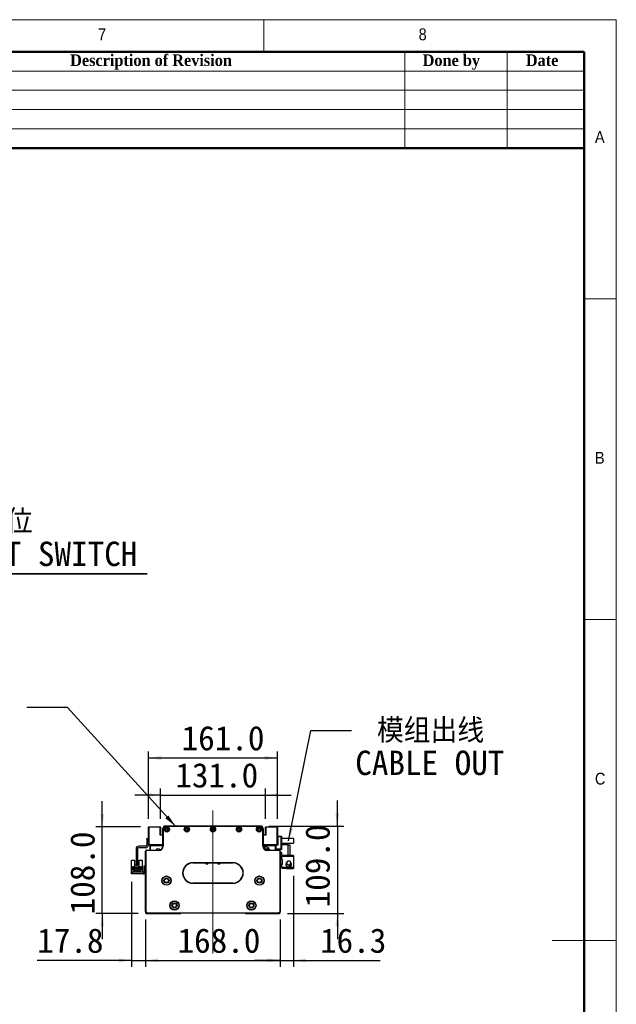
# Model space of a CAD drawing. Header units: millimetres. Extents: x 40 to 3320, y 40 to 2336.
# Tile 9 of 9: x 2576 to 3320, y 1108 to 2336. Entities that reach past the tile are written whole.
import ezdxf

# ---------------------------------------------------------------- set-up
doc = ezdxf.new("R2010")
doc.units = ezdxf.units.MM
doc.header["$LTSCALE"] = 8
doc.linetypes.add('CENTERX2', pattern=[20.32, 12.7, -2.54, 2.54, -2.54])
doc.layers.add('DIMNS', color=7, linetype='Continuous')
doc.styles.add('SLDTEXTSTYLE0', font='Gothic.ttf', dxfattribs={"width": 0.913})
doc.styles.add('SLDTEXTSTYLE1', font='timesbd.ttf', dxfattribs={"width": 0.933})
doc.styles.add('SLDTEXTSTYLE7', font='txt')
doc.styles.add('SLDTEXTSTYLE8', font='txt', dxfattribs={"bigfont": 'bigfont'})
doc.dimstyles.new('SLDDIMSTYLE0', dxfattribs={"dimtxt": 30.4, "dimasz": 16, "dimexe": 0, "dimexo": 0.0625, "dimgap": 7.6, "dimtad": 2, "dimdec": 1, "dimrnd": 1e-09, "dimzin": 4, "dimdsep": 46, "dimtxsty": 'SLDTEXTSTYLE7', "dimsah": 1, "dimcen": 0.09, "dimadec": 0, "dimazin": 1, "dimtfac": 1, "dimtdec": 1, "dimtmove": 0, "dimatfit": 0, "dimfxl": 0, "dimfrac": 2, "dimtolj": 1, "dimtzin": 12, "dimarcsym": 0})
doc.dimstyles.new('SLDDIMSTYLE3', dxfattribs={"dimtxt": 0.18, "dimasz": 16, "dimexe": 0, "dimexo": 0.0625, "dimgap": 0, "dimtad": 0, "dimtih": 1, "dimtoh": 1, "dimdec": 0, "dimrnd": 1e-09, "dimzin": 0, "dimdsep": 46, "dimtxsty": 'Standard', "dimsah": 1, "dimcen": 0.09, "dimadec": 0, "dimazin": 0, "dimtfac": 16, "dimtdec": 0, "dimtofl": 0, "dimtmove": 0, "dimatfit": 3, "dimfxl": 0, "dimfrac": 2, "dimtolj": 1, "dimtzin": 0, "dimarcsym": 0})
doc.dimstyles.new('SLDDIMSTYLE4', dxfattribs={"dimtxt": 30.4, "dimasz": 16, "dimexe": 0, "dimexo": 0.0625, "dimgap": 7.6, "dimtad": 2, "dimdec": 1, "dimrnd": 1e-09, "dimzin": 12, "dimdsep": 46, "dimtxsty": 'SLDTEXTSTYLE7', "dimsah": 1, "dimcen": 0.09, "dimadec": 0, "dimazin": 3, "dimtfac": 1, "dimtdec": 1, "dimtmove": 0, "dimatfit": 0, "dimfxl": 0, "dimfrac": 2, "dimtolj": 1, "dimtzin": 12, "dimarcsym": 0})

# ---------------------------------------------------------------- blocks, each defined once
blk = doc.blocks.new('SW_NOTE_5')
at = {"layer": 'DIMNS', "color": 0}
for p, q in [((0, 0), (451.6, 0)), ((451.6, 0), (0, 0)), ((0, 0), (451.6, 0)), ((451.6, 0), (0, 0)), ((0, 0), (451.6, 0)), ((451.6, 0), (0, 0))]:
    blk.add_line(p, q, dxfattribs=at)
at = {"layer": 'DIMNS', "color": 0, "char_height": 30.4, "attachment_point": 2}
for s, insert, style in [('光电负限位', (225.2, 80.4), 'SLDTEXTSTYLE8'), ('NEGATIVE LIMIT SWITCH', (222.4, 40.2), 'SLDTEXTSTYLE7')]:
    blk.add_mtext(s, dxfattribs=dict(at, insert=insert, style=style))
blk = doc.blocks.new('_D_6')
at = {"layer": 'DIMNS'}
for p, q in [((2732.7, 1212.5), (2732.7, 1155.2)), ((2900.7, 1212.5), (2900.7, 1155.2)), ((2732.7, 1163.2), (2900.7, 1163.2))]:
    blk.add_line(p, q, dxfattribs=at)
for points in [[(2732.7, 1163.2), (2748.7, 1160.8), (2748.7, 1165.6)], [(2900.7, 1163.2), (2884.7, 1165.6), (2884.7, 1160.8)]]:
    blk.add_solid(points, dxfattribs=at)
at = {"layer": 'DIMNS', "insert": (2772.5, 1203.1), "char_height": 30.4, "attachment_point": 1, "style": 'SLDTEXTSTYLE7'}
blk.add_mtext('168.0', dxfattribs=at)
blk = doc.blocks.new('_D_7')
at = {"layer": 'DIMNS'}
for p, q in [((2714.9, 1261), (2714.9, 1155.2)), ((2732.7, 1214), (2732.7, 1155.2)), ((2714.9, 1163.2), (2597.4, 1163.2)), ((2714.9, 1163.2), (2732.7, 1163.2)), ((2732.7, 1163.2), (2764.7, 1163.2))]:
    blk.add_line(p, q, dxfattribs=at)
for points in [[(2714.9, 1163.2), (2698.9, 1165.6), (2698.9, 1160.8)], [(2732.7, 1163.2), (2748.7, 1160.8), (2748.7, 1165.6)]]:
    blk.add_solid(points, dxfattribs=at)
at = {"layer": 'DIMNS', "insert": (2597.4, 1203.1), "char_height": 30.4, "attachment_point": 1, "style": 'SLDTEXTSTYLE7'}
blk.add_mtext('17.8', dxfattribs=at)
blk = doc.blocks.new('_D_8')
at = {"layer": 'DIMNS'}
for p, q in [((2971.9, 1330.7), (2971.9, 1362.7)), ((2886.4, 1330.7), (2979.9, 1330.7)), ((2971.9, 1330.7), (2971.9, 1221.7)), ((2909.9, 1221.7), (2979.9, 1221.7)), ((2971.9, 1221.7), (2971.9, 1189.7))]:
    blk.add_line(p, q, dxfattribs=at)
for points in [[(2971.9, 1330.7), (2974.3, 1346.7), (2969.5, 1346.7)], [(2971.9, 1221.7), (2969.5, 1205.7), (2974.3, 1205.7)]]:
    blk.add_solid(points, dxfattribs=at)
at = {"layer": 'DIMNS', "insert": (2932, 1229.3), "char_height": 30.4, "attachment_point": 1, "rotation": 90, "style": 'SLDTEXTSTYLE7'}
blk.add_mtext('109.0', dxfattribs=at)
blk = doc.blocks.new('_D_9')
at = {"layer": 'DIMNS'}
for p, q in [((2751.2, 1339.5), (2751.2, 1377.3)), ((2882.2, 1339.5), (2882.2, 1377.3)), ((2751.2, 1369.3), (2719.2, 1369.3)), ((2751.2, 1369.3), (2882.2, 1369.3)), ((2882.2, 1369.3), (2914.2, 1369.3))]:
    blk.add_line(p, q, dxfattribs=at)
for points in [[(2751.2, 1369.3), (2735.2, 1371.7), (2735.2, 1366.9)], [(2882.2, 1369.3), (2898.2, 1366.9), (2898.2, 1371.7)]]:
    blk.add_solid(points, dxfattribs=at)
at = {"layer": 'DIMNS', "insert": (2769.8, 1409.2), "char_height": 30.4, "attachment_point": 1, "style": 'SLDTEXTSTYLE7'}
blk.add_mtext('131.0', dxfattribs=at)
blk = doc.blocks.new('_D_10')
at = {"layer": 'DIMNS'}
for p, q in [((2736.2, 1339.5), (2736.2, 1423.6)), ((2736.2, 1415.6), (2897.2, 1415.6)), ((2897.2, 1339.5), (2897.2, 1423.6))]:
    blk.add_line(p, q, dxfattribs=at)
for points in [[(2736.2, 1415.6), (2752.2, 1413.2), (2752.2, 1418)], [(2897.2, 1415.6), (2881.2, 1418), (2881.2, 1413.2)]]:
    blk.add_solid(points, dxfattribs=at)
at = {"layer": 'DIMNS', "insert": (2777.6, 1455.5), "char_height": 30.4, "attachment_point": 1, "style": 'SLDTEXTSTYLE7'}
blk.add_mtext('161.0', dxfattribs=at)
blk = doc.blocks.new('_D_11')
at = {"layer": 'DIMNS'}
for p, q in [((2678.6, 1329.7), (2678.6, 1361.7)), ((2726.3, 1329.7), (2670.6, 1329.7)), ((2678.6, 1221.7), (2678.6, 1329.7)), ((2723.5, 1221.7), (2670.6, 1221.7)), ((2678.6, 1221.7), (2678.6, 1189.7))]:
    blk.add_line(p, q, dxfattribs=at)
for points in [[(2678.6, 1329.7), (2681, 1345.7), (2676.2, 1345.7)], [(2678.6, 1221.7), (2676.2, 1205.7), (2681, 1205.7)]]:
    blk.add_solid(points, dxfattribs=at)
at = {"layer": 'DIMNS', "insert": (2638.7, 1220.5), "char_height": 30.4, "attachment_point": 1, "rotation": 90, "style": 'SLDTEXTSTYLE7'}
blk.add_mtext('108.0', dxfattribs=at)
blk = doc.blocks.new('_D_12')
at = {"layer": 'DIMNS'}
for p, q in [((2917, 1268.8), (2917, 1155.2)), ((2900.7, 1214), (2900.7, 1155.2)), ((2900.7, 1163.2), (2868.7, 1163.2)), ((2900.7, 1163.2), (2917, 1163.2)), ((2917, 1163.2), (3025.2, 1163.2))]:
    blk.add_line(p, q, dxfattribs=at)
for points in [[(2900.7, 1163.2), (2884.7, 1165.6), (2884.7, 1160.8)], [(2917, 1163.2), (2933, 1160.8), (2933, 1165.6)]]:
    blk.add_solid(points, dxfattribs=at)
at = {"layer": 'DIMNS', "insert": (2950.3, 1203.1), "char_height": 30.4, "attachment_point": 1, "style": 'SLDTEXTSTYLE7'}
blk.add_mtext('16.3', dxfattribs=at)
blk = doc.blocks.new('SW_NOTE_6')
at = {"layer": 'DIMNS', "color": 0, "char_height": 30.4, "attachment_point": 1}
for s, insert, style in [(' 模组出线', (4.5, 15), 'SLDTEXTSTYLE8'), ('CABLE OUT', (4.5, -25.1), 'SLDTEXTSTYLE7')]:
    blk.add_mtext(s, dxfattribs=dict(at, insert=insert, style=style))

msp = doc.modelspace()

# ---------------------------------------------------------------- linework, layer by layer
at = {"color": 7, "linetype": 'Continuous', "lineweight": 18}
for p, q in [((3320, 2336), (40, 2336)), ((2880, 2296), (2880, 2336)), ((3320, 40), (3320, 2336)), ((80, 2296), (3280, 2296)), ((3056, 2296), (3056, 2176)), ((3184, 2296), (3184, 2176)), ((3280, 2296), (3280, 2176)), ((3280, 2296), (3280, 80)), ((2320, 2272), (3280, 2272)), ((2320, 2248), (3280, 2248)), ((2320, 2224), (3280, 2224)), ((2320, 2200), (3280, 2200)), ((3320, 1988), (3280, 1988)), ((3280, 1588), (3320, 1588)), ((3320, 1188), (3240, 1188))]:
    msp.add_line(p, q, dxfattribs=at)
at = {"color": 7, "linetype": 'Continuous', "lineweight": 50}
for p, q in [((3280, 2296), (80, 2296)), ((3280, 2296), (3280, 80)), ((3280, 2176), (2320, 2176))]:
    msp.add_line(p, q, dxfattribs=at)
at = {"color": 7, "linetype": 'Continuous', "lineweight": 25}
for p, q in [((2736.5, 1329.67), (2736.2, 1329.37)), ((2736.5, 1329.37), (2736.2, 1329.37)), ((2736.2, 1307.47), (2736.2, 1329.37)), ((2736.5, 1329.37), (2736.5, 1329.67)), ((2736.5, 1329.67), (2750.9, 1329.67)), ((2736.5, 1329.37), (2736.5, 1307.47)), ((2750.9, 1329.37), (2736.5, 1329.37)), ((2750.9, 1329.37), (2750.9, 1329.67)), ((2751.2, 1329.37), (2750.9, 1329.67)), ((2750.9, 1319.17), (2750.9, 1329.37)), ((2750.9, 1329.37), (2751.2, 1329.37)), ((2751.2, 1329.37), (2751.2, 1319.17)), ((2754.2, 1305.67), (2754.2, 1327.67)), ((2754.2, 1327.67), (2754.5, 1327.67)), ((2754.5, 1327.67), (2754.5, 1305.67)), ((2754.7, 1329.33), (2754.7, 1329.37)), ((2754.7, 1329.37), (2754.73, 1329.37)), ((2757.2, 1330.67), (2876.2, 1330.67)), ((2757.2, 1330.67), (2757.2, 1330.37)), ((2876.2, 1330.37), (2757.2, 1330.37)), ((2876.2, 1330.67), (2876.2, 1330.37)), ((2878.67, 1329.37), (2878.7, 1329.37)), ((2878.7, 1329.37), (2878.7, 1329.33)), ((2879.2, 1327.67), (2878.9, 1327.67)), ((2878.9, 1305.67), (2878.9, 1327.67)), ((2879.2, 1327.67), (2879.2, 1305.67)), ((2882.2, 1329.37), (2882.5, 1329.67)), ((2882.2, 1329.37), (2882.5, 1329.37)), ((2882.2, 1319.17), (2882.2, 1329.37)), ((2882.5, 1329.67), (2896.9, 1329.67)), ((2882.5, 1329.67), (2882.5, 1329.37)), ((2882.5, 1329.37), (2882.5, 1319.17)), ((2896.9, 1329.37), (2882.5, 1329.37)), ((2896.9, 1329.67), (2896.9, 1329.37)), ((2896.9, 1329.67), (2897.2, 1329.37)), ((2896.9, 1307.47), (2896.9, 1329.37)), ((2897.2, 1329.37), (2896.9, 1329.37)), ((2897.2, 1329.37), (2897.2, 1307.47)), ((2734.2, 1315.17), (2736.2, 1315.17)), ((2734.2, 1314.17), (2734.2, 1315.17)), ((2734.2, 1314.17), (2734.2, 1307.17)), ((2736.2, 1314.17), (2734.2, 1314.17)), ((2754.2, 1319.17), (2750.9, 1319.17)), ((2882.5, 1319.17), (2879.2, 1319.17)), ((2897.2, 1318.17), (2901.9, 1318.17)), ((2901.9, 1317.17), (2897.2, 1317.17)), ((2897.2, 1315.17), (2897.7, 1315.17)), ((2897.7, 1315.17), (2897.7, 1306.67)), ((2901.9, 1317.17), (2901.9, 1318.17)), ((2901.9, 1318.17), (2902.2, 1317.87)), ((2902.2, 1317.05), (2901.9, 1317.17)), ((2901.9, 1302.17), (2901.9, 1317.17)), ((2902.2, 1317.87), (2902.2, 1317.05)), ((2902.2, 1317.05), (2902.2, 1302.3)), ((2917.2, 1315.17), (2902.2, 1315.17)), ((2917.2, 1315.17), (2917.2, 1309.17)), ((2720.7, 1302.17), (2720.7, 1282.67)), ((2722.7, 1302.17), (2722.7, 1282.67)), ((2732.7, 1305.67), (2724.2, 1305.67)), ((2732.7, 1303.67), (2724.2, 1303.67)), ((2736.5, 1307.47), (2736.2, 1307.47)), ((2736.2, 1307.47), (2736.5, 1307.17)), ((2736.2, 1307.47), (2736.2, 1307.17)), ((2736.5, 1307.47), (2754.2, 1307.47)), ((2736.5, 1307.47), (2736.5, 1307.17)), ((2754.2, 1307.17), (2736.5, 1307.17)), ((2738.2, 1306.17), (2739.2, 1307.17)), ((2738.2, 1301.17), (2738.2, 1306.17)), ((2738.8, 1305.42), (2739.75, 1306.37)), ((2738.8, 1300.67), (2738.8, 1305.42)), ((2738.9, 1305.33), (2739.84, 1306.27)), ((2738.9, 1300.67), (2738.9, 1305.33)), ((2739.75, 1306.37), (2754.2, 1306.37)), ((2739.84, 1306.27), (2754.2, 1306.27)), ((2752.12, 1307.17), (2752.42, 1306.88)), ((2752.91, 1306.67), (2754.2, 1306.67)), ((2754.5, 1305.67), (2754.2, 1305.67)), ((2879.2, 1305.67), (2878.9, 1305.67)), ((2879.2, 1307.47), (2896.9, 1307.47)), ((2896.9, 1307.17), (2879.2, 1307.17)), ((2879.2, 1306.67), (2880.48, 1306.67)), ((2879.2, 1306.37), (2893.65, 1306.37)), ((2879.2, 1306.27), (2893.56, 1306.27)), ((2880.98, 1306.88), (2881.27, 1307.17)), ((2884.44, 1301.67), (2881.21, 1301.67)), ((2885.48, 1304), (2882.67, 1304.94)), ((2893.56, 1306.27), (2894.5, 1305.33)), ((2893.65, 1306.37), (2894.6, 1305.42)), ((2894.2, 1307.17), (2895.2, 1306.17)), ((2894.5, 1305.33), (2894.5, 1300.67)), ((2894.6, 1305.42), (2894.6, 1300.67)), ((2895.7, 1306.67), (2895.2, 1306.17)), ((2895.2, 1306.17), (2895.2, 1300.67)), ((2895.2, 1302.17), (2901.9, 1302.17)), ((2897.7, 1306.67), (2895.7, 1306.67)), ((2897.2, 1307.47), (2896.9, 1307.47)), ((2897.2, 1307.47), (2896.9, 1307.17)), ((2896.9, 1307.47), (2896.9, 1307.17)), ((2897.7, 1307.17), (2896.9, 1307.17)), ((2897.2, 1309.17), (2897.7, 1309.17)), ((2902.2, 1302.3), (2901.9, 1302.17)), ((2901.9, 1301.17), (2901.9, 1302.17)), ((2902.2, 1301.47), (2901.9, 1301.17)), ((2902.2, 1309.17), (2917.2, 1309.17)), ((2910.6, 1307.17), (2902.2, 1307.17)), ((2902.2, 1302.3), (2902.2, 1301.47)), ((2910.6, 1294.17), (2910.6, 1307.17)), ((2910.6, 1307.17), (2912.6, 1307.17)), ((2912.6, 1307.17), (2912.6, 1294.17)), ((2732.7, 1224.17), (2732.7, 1299.17)), ((2733, 1299.17), (2732.7, 1299.17)), ((2733, 1299.17), (2733, 1224.3)), ((2734.2, 1300.37), (2734.2, 1300.67)), ((2734.2, 1300.67), (2749.2, 1300.67)), ((2749.2, 1300.37), (2734.2, 1300.37)), ((2738.2, 1301.17), (2738.2, 1300.67)), ((2738.6, 1300.77), (2738.2, 1301.17)), ((2738.6, 1300.67), (2738.6, 1300.77)), ((2749.2, 1300.37), (2749.2, 1300.67)), ((2884.2, 1300.67), (2899.2, 1300.67)), ((2884.2, 1300.67), (2884.2, 1300.37)), ((2899.2, 1300.37), (2884.2, 1300.37)), ((2901.9, 1301.17), (2895.2, 1301.17)), ((2899.2, 1300.67), (2899.2, 1300.37)), ((2900.4, 1224.3), (2900.4, 1299.17)), ((2900.7, 1299.17), (2900.4, 1299.17)), ((2900.7, 1299.17), (2900.7, 1224.17)), ((2902.6, 1297.17), (2900.7, 1297.17)), ((2902.6, 1294.17), (2902.6, 1297.17)), ((2902.6, 1294.17), (2902.6, 1292.97)), ((2910.6, 1294.17), (2902.6, 1294.17)), ((2902.6, 1288.97), (2902.6, 1292.97)), ((2902.6, 1292.97), (2917, 1292.97)), ((2903.6, 1288.97), (2902.6, 1288.97)), ((2902.6, 1288.97), (2902.6, 1288.47)), ((2903.6, 1282.97), (2903.6, 1288.97)), ((2908.6, 1294.17), (2908.6, 1293.97)), ((2917, 1293.97), (2908.6, 1293.97)), ((2912.6, 1294.17), (2910.6, 1294.17)), ((2917, 1293.97), (2917, 1292.97)), ((2917, 1292.97), (2917, 1278.97)), ((2715, 1288.07), (2718.7, 1288.07)), ((2715, 1279.17), (2715, 1288.07)), ((2715, 1273.17), (2715, 1279.17)), ((2715.8, 1279.17), (2715, 1279.17)), ((2715.8, 1279.17), (2716.3, 1279.67)), ((2718.9, 1279.67), (2716.3, 1279.67)), ((2716.7, 1279.12), (2718.9, 1279.12)), ((2716.7, 1275.67), (2716.7, 1279.12)), ((2717.5, 1277.32), (2725.9, 1277.32)), ((2717.5, 1275.67), (2717.5, 1277.32)), ((2718.7, 1288.07), (2718.7, 1279.67)), ((2718.9, 1279.12), (2718.9, 1279.67)), ((2718.9, 1279.67), (2724.5, 1279.67)), ((2719.25, 1279.12), (2718.9, 1279.12)), ((2719.25, 1278.02), (2719.25, 1279.12)), ((2724.15, 1278.02), (2719.25, 1278.02)), ((2720.7, 1282.67), (2722.7, 1282.67)), ((2720.7, 1281.67), (2720.7, 1282.67)), ((2722.7, 1281.67), (2720.7, 1281.67)), ((2720.9, 1278.02), (2720.9, 1278.62)), ((2720.9, 1278.62), (2722.5, 1278.62)), ((2722.5, 1278.02), (2722.5, 1278.62)), ((2722.7, 1282.67), (2722.7, 1281.67)), ((2724.5, 1279.12), (2724.15, 1279.12)), ((2724.15, 1279.12), (2724.15, 1278.02)), ((2724.5, 1279.67), (2724.5, 1279.12)), ((2727.1, 1279.67), (2724.5, 1279.67)), ((2724.5, 1279.12), (2726.7, 1279.12)), ((2724.7, 1279.67), (2724.7, 1288.07)), ((2724.7, 1288.07), (2728.4, 1288.07)), ((2725.9, 1277.32), (2725.9, 1275.67)), ((2726.7, 1279.12), (2726.7, 1275.67)), ((2727.1, 1279.67), (2727.6, 1279.17)), ((2728.4, 1279.17), (2727.6, 1279.17)), ((2728.4, 1288.07), (2728.4, 1279.17)), ((2728.4, 1279.17), (2728.4, 1273.17)), ((2730.7, 1281.17), (2732.7, 1281.17)), ((2730.7, 1280.17), (2730.7, 1281.17)), ((2732.7, 1280.17), (2730.7, 1280.17)), ((2730.7, 1272.17), (2730.7, 1280.17)), ((2791.7, 1284.97), (2841.7, 1284.97)), ((2791.7, 1284.97), (2791.7, 1284.67)), ((2841.7, 1284.67), (2791.7, 1284.67)), ((2810.45, 1283.37), (2807.95, 1283.37)), ((2825.45, 1283.37), (2822.95, 1283.37)), ((2841.7, 1284.97), (2841.7, 1284.67)), ((2902.6, 1288.47), (2902.6, 1283.47)), ((2903.6, 1288.47), (2902.6, 1288.47)), ((2902.6, 1282.97), (2902.6, 1283.47)), ((2902.6, 1283.47), (2903.6, 1283.47)), ((2902.6, 1278.97), (2902.6, 1282.97)), ((2902.6, 1282.97), (2903.6, 1282.97)), ((2902.6, 1278.97), (2902.6, 1277.77)), ((2917, 1278.97), (2902.6, 1278.97)), ((2908.6, 1277.77), (2902.6, 1277.77)), ((2908.05, 1283.77), (2907.95, 1282.97)), ((2908.28, 1284.41), (2908.15, 1284.09)), ((2908.16, 1284.55), (2908.19, 1284.56)), ((2908.19, 1281.38), (2908.16, 1281.4)), ((2908.19, 1284.56), (2908.58, 1285.14)), ((2908.35, 1284.49), (2908.19, 1284.56)), ((2908.31, 1284.39), (2908.19, 1284.45)), ((2908.6, 1277.97), (2917, 1277.97)), ((2908.6, 1277.97), (2908.6, 1277.77)), ((2913.49, 1283.53), (2913.52, 1283.55)), ((2917, 1278.97), (2917, 1277.97)), ((2714.9, 1271.17), (2714.9, 1273.17)), ((2714.9, 1273.17), (2715.9, 1273.17)), ((2715.9, 1271.17), (2714.9, 1271.17)), ((2715.9, 1273.17), (2715.9, 1271.17)), ((2729.7, 1273.17), (2715.9, 1273.17)), ((2729.7, 1271.17), (2715.9, 1271.17)), ((2717.5, 1275.67), (2716.7, 1275.67)), ((2717.5, 1274.62), (2717.5, 1275.67)), ((2718.7, 1274.62), (2717.5, 1274.62)), ((2718.45, 1276.27), (2718.45, 1275.77)), ((2718.95, 1276.27), (2718.45, 1276.27)), ((2718.45, 1275.77), (2718.95, 1275.77)), ((2718.7, 1273.82), (2718.7, 1274.62)), ((2724.7, 1274.62), (2718.7, 1274.62)), ((2724.7, 1273.82), (2718.7, 1273.82)), ((2718.95, 1275.77), (2718.95, 1276.27)), ((2720.45, 1276.27), (2720.45, 1275.77)), ((2720.95, 1276.27), (2720.45, 1276.27)), ((2720.45, 1275.77), (2720.95, 1275.77)), ((2720.95, 1275.77), (2720.95, 1276.27)), ((2722.45, 1276.27), (2722.45, 1275.77)), ((2722.95, 1276.27), (2722.45, 1276.27)), ((2722.45, 1275.77), (2722.95, 1275.77)), ((2722.95, 1275.77), (2722.95, 1276.27)), ((2724.95, 1276.27), (2724.45, 1276.27)), ((2724.45, 1276.27), (2724.45, 1275.77)), ((2724.45, 1275.77), (2724.95, 1275.77)), ((2724.7, 1274.62), (2724.7, 1273.82)), ((2725.9, 1274.62), (2724.7, 1274.62)), ((2724.95, 1275.77), (2724.95, 1276.27)), ((2725.9, 1275.67), (2725.9, 1274.62)), ((2726.7, 1275.67), (2725.9, 1275.67)), ((2729.7, 1273.17), (2729.7, 1271.17)), ((2730.7, 1272.17), (2732.7, 1272.17)), ((2730.7, 1271.17), (2730.7, 1272.17)), ((2732.7, 1271.17), (2730.7, 1271.17)), ((2791.7, 1259.67), (2791.7, 1259.37)), ((2791.7, 1259.67), (2841.7, 1259.67)), ((2841.7, 1259.37), (2791.7, 1259.37)), ((2841.7, 1259.67), (2841.7, 1259.37)), ((2733, 1224.3), (2732.7, 1224.17)), ((2734.7, 1222.17), (2732.7, 1224.17)), ((2732.7, 1224.17), (2732.7, 1222.67)), ((2732.7, 1222.67), (2733.7, 1221.67)), ((2733, 1224.3), (2734.82, 1222.47)), ((2733.7, 1221.67), (2776.2, 1221.67)), ((2734.82, 1222.47), (2734.7, 1222.17)), ((2898.7, 1222.17), (2734.7, 1222.17)), ((2734.82, 1222.47), (2898.57, 1222.47)), ((2776.2, 1221.67), (2776.7, 1222.17)), ((2856.7, 1222.17), (2857.2, 1221.67)), ((2857.2, 1221.67), (2899.7, 1221.67)), ((2898.57, 1222.47), (2900.4, 1224.3)), ((2898.57, 1222.47), (2898.7, 1222.17)), ((2900.7, 1224.17), (2898.7, 1222.17)), ((2899.7, 1221.67), (2900.7, 1222.67)), ((2900.4, 1224.3), (2900.7, 1224.17)), ((2900.7, 1222.67), (2900.7, 1224.17))]:
    msp.add_line(p, q, dxfattribs=at)
at = {"color": 7, "linetype": 'Continuous', "lineweight": 25, "flags": 128}
for points in [[(2881.21, 1301.67), (2881.29, 1302.8), (2881.52, 1303.79), (2881.86, 1304.53), (2882.28, 1304.92), (2882.67, 1304.94)], [(2884.44, 1301.67), (2884.51, 1302.57), (2884.71, 1303.34), (2885, 1303.85), (2885.36, 1304.02), (2885.71, 1303.85), (2886.01, 1303.34), (2886.2, 1302.57), (2886.27, 1301.67)], [(2884.53, 1300.67), (2884.51, 1300.77), (2884.44, 1301.67)], [(2885.03, 1301.67), (2885.06, 1301.99), (2885.13, 1302.26), (2885.23, 1302.44), (2885.36, 1302.5), (2885.48, 1302.44), (2885.56, 1302.31)], [(2885.56, 1301.04), (2885.48, 1300.91), (2885.36, 1300.84), (2885.23, 1300.91), (2885.13, 1301.09), (2885.06, 1301.36), (2885.03, 1301.67)], [(2886.27, 1301.67), (2886.2, 1300.77), (2886.19, 1300.67)], [(2729.7, 1271.17), (2730.28, 1271.23), (2730.7, 1271.35)]]:
    msp.add_lwpolyline(points, dxfattribs=at)
at = {"color": 7, "linetype": 'Continuous', "lineweight": 25}
for centre, radius in [((2759.2, 1326.42), 3.25), ((2759.2, 1326.42), 3), ((2759.2, 1326.42), 1.6), ((2759.2, 1326.42), 1.25), ((2784.2, 1326.42), 3.25), ((2784.2, 1326.42), 3), ((2784.2, 1326.42), 1.6), ((2784.2, 1326.42), 1.25), ((2816.7, 1326.42), 3.25), ((2816.7, 1326.42), 3), ((2816.7, 1326.42), 1.6), ((2816.7, 1326.42), 1.25), ((2849.2, 1326.42), 3.25), ((2849.2, 1326.42), 3), ((2849.2, 1326.42), 1.6), ((2849.2, 1326.42), 1.25), ((2874.2, 1326.42), 3.25), ((2874.2, 1326.42), 3), ((2874.2, 1326.42), 1.6), ((2874.2, 1326.42), 1.25), ((2758.7, 1262.67), 5.75), ((2758.7, 1262.67), 5.5), ((2758.7, 1262.67), 3.2), ((2758.7, 1262.67), 2.5), ((2758.7, 1262.67), 2.45), ((2874.7, 1262.67), 5.75), ((2874.7, 1262.67), 5.5), ((2874.7, 1262.67), 3.2), ((2874.7, 1262.67), 2.5), ((2874.7, 1262.67), 2.45), ((2768.7, 1231.67), 5.75), ((2768.7, 1231.67), 5.5), ((2768.7, 1231.67), 3.2), ((2768.7, 1231.67), 2.5), ((2768.7, 1231.67), 2.45), ((2864.7, 1231.67), 5.75), ((2864.7, 1231.67), 5.5), ((2864.7, 1231.67), 3.2), ((2864.7, 1231.67), 2.5), ((2864.7, 1231.67), 2.45)]:
    msp.add_circle(centre, radius, dxfattribs=at)
for centre, radius, start, end in [((2757.2, 1327.67), 3, 90, 180), ((2757.2, 1327.67), 2.7, 90, 180), ((2876.2, 1327.67), 3, 0, 90), ((2876.2, 1327.67), 2.7, 0, 90), ((2724.2, 1302.17), 3.5, 90, 180), ((2724.2, 1302.17), 1.5, 90, 180), ((2732.7, 1307.17), 1.5, 270, 0), ((2732.7, 1307.17), 3.5, 270, 0), ((2748.2, 1299.17), 3.25, 33.63206, 152.51367), ((2749.2, 1305.67), 5.3, 270, 0), ((2749.2, 1305.67), 5, 270, 0), ((2752.91, 1307.37), 0.7, 225, 270), ((2884.2, 1305.67), 5.3, 180, 270), ((2884.2, 1305.67), 5, 180, 270), ((2882.66, 1302.71), 2.61, 134.19893, 176.19158), ((2880.48, 1307.37), 0.7, 270, 315), ((2884.21, 1301.67), 1.5, 0, 25.13624), ((2884.21, 1301.67), 1.5, 334.86376, 0), ((2885.2, 1299.17), 3.25, 27.48633, 71.16109), ((2734.2, 1299.17), 1.5, 90, 180), ((2734.2, 1299.17), 1.2, 90, 180), ((2899.2, 1299.17), 1.5, 0, 90), ((2899.2, 1299.17), 1.2, 0, 90), ((2791.7, 1272.17), 12.8, 90, 270), ((2791.7, 1272.17), 12.5, 90, 270), ((2809.2, 1283.37), 1.25, 359.99991, 180.00009), ((2824.2, 1283.37), 1.25, 359.99991, 180.00009), ((2841.7, 1272.17), 12.8, 270, 90), ((2841.7, 1272.17), 12.5, 270, 90), ((2911.2, 1282.97), 3.4, 207.88541, 44.31348), ((2911.2, 1282.97), 3.45, 237.57421, 0), ((2911.2, 1282.97), 2.5, 274.06825, 11.05475), ((2911.2, 1282.97), 2.6, 277.27427, 10.90897), ((2911.2, 1282.97), 3.45, 0, 47.89891), ((2729.7, 1274.17), 1, 270, 0)]:
    msp.add_arc(centre, radius, start, end, dxfattribs=at)
for points, knots in [([(2879.48, 1305.17), (2879.45, 1305.17), (2879.4, 1305.17), (2879.32, 1305.17), (2879.24, 1305.17), (2879.15, 1305.17), (2879.06, 1305.17), (2878.96, 1305.17), (2878.88, 1305.17), (2878.83, 1305.17), (2878.82, 1305.17)], [0, 0, 0, 0, 0.1369931, 0.2737411, 0.4102625, 0.5465822, 0.6827322, 0.8187527, 0.9546934, 1, 1, 1, 1]), ([(2881.04, 1304.71), (2880.85, 1304.68), (2880.34, 1304.6), (2879.64, 1304.79), (2879.31, 1304.99), (2879.19, 1305.07)], [0, 0, 0, 0, 0.2952584, 0.7405491, 1, 1, 1, 1]), ([(2882.57, 1304.94), (2882.49, 1304.96), (2882.11, 1305.05), (2881.48, 1304.93), (2881.02, 1304.67), (2880.82, 1304.56)], [0, 0, 0, 0, 0.1321391, 0.6338134, 1, 1, 1, 1]), ([(2909.02, 1285.9), (2908.84, 1285.54), (2908.51, 1284.88), (2908.05, 1283.82), (2907.83, 1283), (2907.77, 1282.33), (2907.88, 1281.77), (2908.1, 1281.17), (2908.55, 1280.57), (2909.24, 1280.14), (2909.96, 1279.9), (2910.73, 1279.9), (2911.43, 1280.13), (2911.61, 1280.25), (2911.57, 1280.29), (2911.55, 1280.3)], [0, 0, 0, 0, 0.1800972, 0.3300048, 0.4496464, 0.5397486, 0.574623, 0.6053229, 0.6784014, 0.7214072, 0.7619833, 0.8291618, 0.888669, 0.9605991, 1, 1, 1, 1]), ([(2912.59, 1286.74), (2912.84, 1286.51), (2913.33, 1286.05), (2913.74, 1285.13), (2913.78, 1284.21), (2913.5, 1283.42), (2912.99, 1282.8), (2912.3, 1282.39), (2911.49, 1282.23), (2910.65, 1282.33), (2909.87, 1282.7), (2909.25, 1283.3), (2908.86, 1284.07), (2908.77, 1284.91), (2908.88, 1285.67), (2909.22, 1286.26), (2909.75, 1286.68), (2910.49, 1286.93), (2911.23, 1287.01), (2911.78, 1287.03), (2912.03, 1287.02), (2912.12, 1287.02), (2912.14, 1287.01), (2912.22, 1286.98), (2912.37, 1286.89), (2912.5, 1286.8), (2912.59, 1286.74)], [0, 0, 0, 0, 0.06481733, 0.12977933, 0.18973217, 0.2426185, 0.29441315, 0.34624307, 0.39872414, 0.45219962, 0.50660141, 0.56145221, 0.61605153, 0.66977215, 0.72706872, 0.76537739, 0.80369117, 0.858909, 0.91422902, 0.9495545, 0.96400114, 0.96485095, 0.96575894, 0.96871019, 0.98052788, 1, 1, 1, 1]), ([(2913.42, 1281.83), (2913.52, 1282.08), (2913.72, 1282.55), (2913.76, 1283.06), (2913.68, 1283.36), (2913.65, 1283.45)], [0, 0, 0, 0, 0.4359617, 0.826737, 1, 1, 1, 1])]:
    msp.add_open_spline(points, degree=3, knots=knots, dxfattribs=at)
msp.add_open_spline([(2885.59, 1301.67), (2885.47, 1301.67), (2885.28, 1301.67), (2885.03, 1301.67)], degree=3, dxfattribs=at)
at = {"color": 8, "linetype": 'Continuous', "lineweight": 25}
msp.add_open_spline([(2885.59, 1301.67), (2885.64, 1301.67), (2885.71, 1301.67), (2885.69, 1301.67), (2885.69, 1301.67)], degree=3, knots=[0, 0, 0, 0, 0.7297252, 1, 1, 1, 1], dxfattribs=at)
at = {"layer": 'DIMNS', "linetype": 'CENTERX2', "lineweight": 18}
for p, q in [((2816.7, 1349.97), (2816.7, 1173.37)), ((2816.7, 1171.87), (2816.7, 1281.47))]:
    msp.add_line(p, q, dxfattribs=at)

# ---------------------------------------------------------------- block references
at = {"layer": 'DIMNS'}
for name, p in [('SW_NOTE_5', (2282.85, 1645.06)), ('SW_NOTE_6', (2989.74, 1449.81))]:
    msp.add_blockref(name, p, dxfattribs=at)

# ---------------------------------------------------------------- texts
at = {"color": 7, "linetype": 'Continuous', "lineweight": 0}
for s, insert, char_height, attachment_point, style in [('7', (2673.33, 2325.17), 14.82, 1, 'SLDTEXTSTYLE0'), ('8', (3073.33, 2325.17), 14.82, 1, 'SLDTEXTSTYLE0'), ('Description of Revision', (2739.45, 2292.69), 14.4, 2, 'SLDTEXTSTYLE1'), ('Done by', (3114.15, 2292.69), 14.4, 2, 'SLDTEXTSTYLE1'), ('Date', (3227.42, 2292.69), 14.4, 2, 'SLDTEXTSTYLE1'), ('A', (3293.33, 2197.17), 14.82, 1, 'SLDTEXTSTYLE0'), ('B', (3293.33, 1797.17), 14.82, 1, 'SLDTEXTSTYLE0'), ('C', (3293.33, 1397.17), 14.82, 1, 'SLDTEXTSTYLE0')]:
    msp.add_mtext(s, dxfattribs=dict(at, insert=insert, char_height=char_height, attachment_point=attachment_point, style=style))

# ---------------------------------------------------------------- dimensions: what is measured, and where the dimension line sits
at = {"layer": 'DIMNS'}
for base, p1, p2, dimstyle, picture, middle in [((2897.2, 1415.58), (2736.2, 1329.37), (2897.2, 1329.37), 'SLDDIMSTYLE0', '_D_10', (2825.98, 1415.58)), ((2882.2, 1369.27), (2751.2, 1329.37), (2882.2, 1329.37), 'SLDDIMSTYLE0', '_D_9', (2818.22, 1369.27)), ((2917, 1163.21), (2900.7, 1224.17), (2917, 1278.97), 'SLDDIMSTYLE4', '_D_12', (2987.74, 1163.21)), ((2732.7, 1163.21), (2714.9, 1271.17), (2732.7, 1224.17), 'SLDDIMSTYLE4', '_D_7', (2634.9, 1163.21)), ((2900.7, 1163.21), (2732.7, 1222.67), (2900.7, 1222.67), 'SLDDIMSTYLE0', '_D_6', (2820.88, 1163.21))]:
    dim = msp.add_linear_dim(base=base, p1=p1, p2=p2, dimstyle=dimstyle, dxfattribs=at)
    dim.commit()
    dim.dimension.update_dxf_attribs({"geometry": picture, "text_midpoint": middle, "dimtype": 160})
for base, p1, p2, picture, middle in [((2971.91, 1221.67), (2876.2, 1330.67), (2899.7, 1221.67), '_D_8', (2971.91, 1277.72)), ((2678.63, 1329.67), (2733.7, 1221.67), (2736.5, 1329.67), '_D_11', (2678.63, 1268.88))]:
    dim = msp.add_linear_dim(base=base, p1=p1, p2=p2, angle=90, dimstyle='SLDDIMSTYLE0', dxfattribs=at)
    dim.commit()
    dim.dimension.update_dxf_attribs({"geometry": picture, "text_midpoint": middle, "dimtype": 160})

# ---------------------------------------------------------------- leaders
for points in [[(2769.95, 1330.37), (2635.36, 1478.53), (2584.56, 1478.53)], [(2911.03, 1312.27), (2938.94, 1449.81), (2989.74, 1449.81)]]:
    msp.add_leader(points, dimstyle='SLDDIMSTYLE3', dxfattribs=at)

doc.saveas('drawing.dxf')
